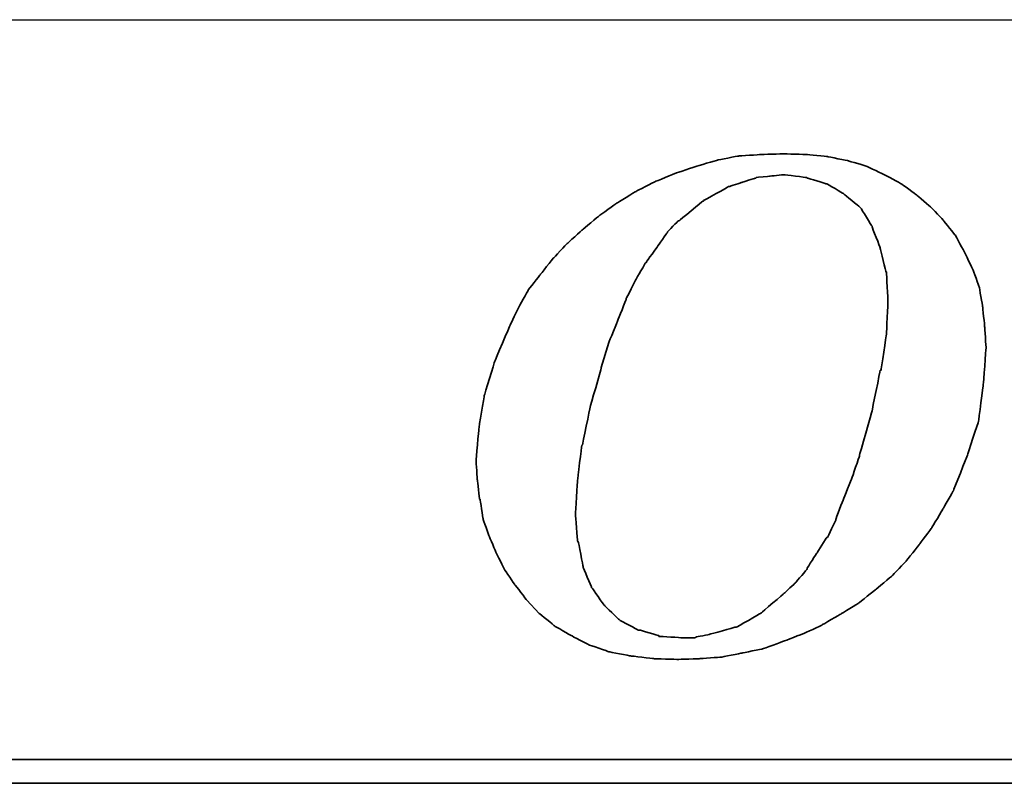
# Model space of a CAD drawing. Header units: millimetres. Extents: x 748 to 1024, y 329 to 423.
# Tile 29 of 47: x 950.31 to 951.78, y 354.89 to 356.03. Entities that reach past the tile are written whole.
import ezdxf

# ---------------------------------------------------------------- set-up
doc = ezdxf.new("R2010")
doc.units = ezdxf.units.MM
doc.header["$LTSCALE"] = 0.15
for name, color, linetype in [('DIM', 4, 'CONTINUOUS'), ('layer 1', 7, 'CONTINUOUS'), ('OUT', 3, 'CONTINUOUS')]:
    doc.layers.add(name, color=color, linetype=linetype)

# ---------------------------------------------------------------- blocks, each defined once
blk = doc.blocks.new('TBI MOTION logo(完整正式版)')
at = {"layer": 'layer 1', "color": 22, "lineweight": 35}
for points, knots in [([(-11.34375, -6.98375), (-11.34375, -6.98375), (-10.91375, -7.43875), (-10.91375, -7.43875), (-10.91375, -7.43875), (-10.91375, -7.43875), (-10.38625, -7.87125), (-10.38625, -7.87125), (-10.38625, -7.87125), (-10.38625, -7.87125), (-9.81125, -8.20375), (-9.81125, -8.20375), (-9.81125, -8.20375), (-9.81125, -8.20375), (-9.21125, -8.51875), (-9.21125, -8.51875), (-9.21125, -8.51875), (-9.21125, -8.51875), (-8.51625, -8.75875), (-8.51625, -8.75875), (-8.51625, -8.75875), (-8.51625, -8.75875), (-7.77125, -8.90375), (-7.77125, -8.90375), (-7.77125, -8.90375), (-7.77125, -8.90375), (-6.97875, -8.99875), (-6.97875, -8.99875), (-6.97875, -8.99875), (-6.97875, -8.99875), (-6.14125, -9.02375), (-6.14125, -9.02375), (-6.14125, -9.02375), (-6.14125, -9.02375), (-5.37125, -8.99875), (-5.37125, -8.99875), (-5.37125, -8.99875), (-5.37125, -8.99875), (-4.65375, -8.94875), (-4.65375, -8.94875), (-4.65375, -8.94875), (-4.65375, -8.94875), (-3.93375, -8.80625), (-3.93375, -8.80625), (-3.93375, -8.80625), (-3.93375, -8.80625), (-3.21375, -8.66375), (-3.21375, -8.66375), (-3.21375, -8.66375), (-3.21375, -8.66375), (-2.49375, -8.39875), (-2.49375, -8.39875), (-2.49375, -8.39875), (-2.49375, -8.39875), (-1.79875, -8.13375), (-1.79875, -8.13375), (-1.79875, -8.13375), (-1.79875, -8.13375), (-1.17375, -7.84375), (-1.17375, -7.84375), (-1.17375, -7.84375), (-1.17375, -7.84375), (-0.52375, -7.46375), (-0.52375, -7.46375), (-0.52375, -7.46375), (-0.52375, -7.46375), (0.10124, -7.07875), (0.10124, -7.07875), (0.10124, -7.07875), (0.10124, -7.07875), (0.67625, -6.62375), (0.67625, -6.62375), (0.67625, -6.62375), (0.67625, -6.62375), (1.24874, -6.14375), (1.24874, -6.14375), (1.24874, -6.14375), (1.24874, -6.14375), (1.72874, -5.64125), (1.72874, -5.64125), (1.72874, -5.64125), (1.72874, -5.64125), (2.18624, -5.06375), (2.18624, -5.06375), (2.18624, -5.06375), (2.18624, -5.06375), (2.61625, -4.48874), (2.61625, -4.48874), (2.61625, -4.48874), (2.61625, -4.48874), (3.00125, -3.83874), (3.00125, -3.83874), (3.00125, -3.83874), (3.00125, -3.83874), (3.36124, -3.21374), (3.36124, -3.21374), (3.36124, -3.21374), (3.36124, -3.21374), (3.84374, -1.99125), (3.84374, -1.99125), (3.84374, -1.99125), (3.84374, -1.99125), (4.22625, -0.81875), (4.22625, -0.81875), (4.22625, -0.81875), (4.22625, -0.81875), (4.39125, 0.45624), (4.39125, 0.45624), (4.39125, 0.45624), (4.39125, 0.45624), (4.48874, 1.70124), (4.48874, 1.70124), (4.48874, 1.70124), (4.48874, 1.70124), (4.43874, 2.44625), (4.43874, 2.44625), (4.43874, 2.44625), (4.43874, 2.44625), (4.36874, 3.14125), (4.36874, 3.14125), (4.36874, 3.14125), (4.36874, 3.14125), (4.25125, 3.81125), (4.25125, 3.81125), (4.25125, 3.81125), (4.25125, 3.81125), (4.03124, 4.41125), (4.03124, 4.41125), (4.03124, 4.41125), (4.03124, 4.41125), (3.74374, 5.01125), (3.74374, 5.01125), (3.74374, 5.01125), (3.74374, 5.01125), (3.43124, 5.58875), (3.43124, 5.58875), (3.43124, 5.58875), (3.43124, 5.58875), (3.02625, 6.09125), (3.02625, 6.09125), (3.02625, 6.09125), (3.02625, 6.09125), (2.59374, 6.54875), (2.59374, 6.54875), (2.59374, 6.54875), (2.59374, 6.54875), (2.09124, 6.98125), (2.09124, 6.98125), (2.09124, 6.98125), (2.09124, 6.98125), (1.56124, 7.36625), (1.56124, 7.36625), (1.56124, 7.36625), (1.56124, 7.36625), (0.98624, 7.67625), (0.98624, 7.67625), (0.98624, 7.67625), (0.98624, 7.67625), (0.38624, 7.96375), (0.38624, 7.96375), (0.38624, 7.96375), (0.38624, 7.96375), (-0.25875, 8.15625), (-0.25875, 8.15625), (-0.25875, 8.15625), (-0.25875, 8.15625), (-0.98125, 8.30125), (-0.98125, 8.30125), (-0.98125, 8.30125), (-0.98125, 8.30125), (-1.70124, 8.37125), (-1.70124, 8.37125), (-1.70124, 8.37125), (-1.70124, 8.37125), (-2.49375, 8.39624), (-2.49375, 8.39624), (-2.49375, 8.39624), (-2.49375, 8.39624), (-3.28625, 8.37125), (-3.28625, 8.37125), (-3.28625, 8.37125), (-3.28625, 8.37125), (-4.05125, 8.32125), (-4.05125, 8.32125), (-4.05125, 8.32125), (-4.05125, 8.32125), (-4.77375, 8.18125), (-4.77375, 8.18125), (-4.77375, 8.18125), (-4.77375, 8.18125), (-5.51625, 7.96375), (-5.51625, 7.96375), (-5.51625, 7.96375), (-5.51625, 7.96375), (-6.21125, 7.72625), (-6.21125, 7.72625), (-6.21125, 7.72625), (-6.21125, 7.72625), (-6.92875, 7.43625), (-6.92875, 7.43625), (-6.92875, 7.43625), (-6.92875, 7.43625), (-7.57875, 7.10125), (-7.57875, 7.10125), (-7.57875, 7.10125), (-7.57875, 7.10125), (-8.24875, 6.69125), (-8.24875, 6.69125), (-8.24875, 6.69125), (-8.24875, 6.69125), (-8.84875, 6.26125), (-8.84875, 6.26125), (-8.84875, 6.26125), (-8.84875, 6.26125), (-9.42625, 5.78125), (-9.42625, 5.78125), (-9.42625, 5.78125), (-9.42625, 5.78125), (-9.95375, 5.30125), (-9.95375, 5.30125), (-9.95375, 5.30125), (-9.95375, 5.30125), (-10.43375, 4.79624), (-10.43375, 4.79624), (-10.43375, 4.79624), (-10.43375, 4.79624), (-10.88875, 4.22125), (-10.88875, 4.22125), (-10.88875, 4.22125), (-10.88875, 4.22125), (-11.29875, 3.69375), (-11.29875, 3.69375), (-11.29875, 3.69375), (-11.29875, 3.69375), (-11.63375, 3.09125), (-11.63375, 3.09125), (-11.63375, 3.09125), (-11.63375, 3.09125), (-11.91875, 2.49625), (-11.91875, 2.49625), (-11.91875, 2.49625), (-11.91875, 2.49625), (-12.44875, 1.24625), (-12.44875, 1.24625), (-12.44875, 1.24625), (-12.44875, 1.24625), (-12.80875, 0.06874), (-12.80875, 0.06874), (-12.80875, 0.06874), (-12.80875, 0.06874), (-12.99875, -1.07875), (-12.99875, -1.07875), (-12.99875, -1.07875), (-12.99875, -1.07875), (-13.09375, -2.18375), (-13.09375, -2.18375), (-13.09375, -2.18375), (-13.09375, -2.18375), (-13.04875, -2.85375), (-13.04875, -2.85375), (-13.04875, -2.85375), (-13.04875, -2.85375), (-12.97375, -3.50375), (-12.97375, -3.50375), (-12.97375, -3.50375), (-12.97375, -3.50375), (-12.95375, -3.50375), (-12.95375, -3.50375), (-12.95375, -3.50375), (-12.95375, -3.50375), (-12.85375, -4.17375), (-12.85375, -4.17375), (-12.85375, -4.17375), (-12.85375, -4.17375), (-12.63875, -4.77624), (-12.63875, -4.77624), (-12.63875, -4.77624), (-12.63875, -4.77624), (-12.39875, -5.35125), (-12.39875, -5.35125), (-12.39875, -5.35125), (-12.39875, -5.35125), (-12.11375, -5.92875), (-12.11375, -5.92875), (-12.11375, -5.92875), (-12.11375, -5.92875), (-11.75375, -6.45375), (-11.75375, -6.45375), (-11.75375, -6.45375), (-11.75375, -6.45375), (-11.34375, -6.98375), (-11.34375, -6.98375)], [0, 0, 0, 0, 0.01369863, 0.01369863, 0.01369863, 0.01369864, 0.02739726, 0.02739726, 0.02739726, 0.02739727, 0.04109589, 0.04109589, 0.04109589, 0.0410959, 0.05479452, 0.05479452, 0.05479452, 0.05479453, 0.06849315, 0.06849315, 0.06849315, 0.06849316, 0.08219178, 0.08219178, 0.08219178, 0.08219179, 0.09589041, 0.09589041, 0.09589041, 0.09589042, 0.10958904, 0.10958904, 0.10958904, 0.10958905, 0.12328767, 0.12328767, 0.12328767, 0.12328768, 0.1369863, 0.1369863, 0.1369863, 0.13698631, 0.15068493, 0.15068493, 0.15068493, 0.15068494, 0.16438356, 0.16438356, 0.16438356, 0.16438357, 0.17808219, 0.17808219, 0.17808219, 0.1780822, 0.19178082, 0.19178082, 0.19178082, 0.19178083, 0.20547945, 0.20547945, 0.20547945, 0.20547946, 0.21917808, 0.21917808, 0.21917808, 0.21917809, 0.23287671, 0.23287671, 0.23287671, 0.23287672, 0.24657534, 0.24657534, 0.24657534, 0.24657535, 0.26027397, 0.26027397, 0.26027397, 0.26027398, 0.2739726, 0.2739726, 0.2739726, 0.27397261, 0.28767123, 0.28767123, 0.28767123, 0.28767124, 0.30136986, 0.30136986, 0.30136986, 0.30136987, 0.31506849, 0.31506849, 0.31506849, 0.3150685, 0.32876712, 0.32876712, 0.32876712, 0.32876713, 0.34246575, 0.34246575, 0.34246575, 0.34246576, 0.35616438, 0.35616438, 0.35616438, 0.35616439, 0.36986301, 0.36986301, 0.36986301, 0.36986302, 0.38356164, 0.38356164, 0.38356164, 0.38356165, 0.39726027, 0.39726027, 0.39726027, 0.39726028, 0.4109589, 0.4109589, 0.4109589, 0.41095891, 0.42465753, 0.42465753, 0.42465753, 0.42465754, 0.43835616, 0.43835616, 0.43835616, 0.43835617, 0.45205479, 0.45205479, 0.45205479, 0.4520548, 0.46575342, 0.46575342, 0.46575342, 0.46575343, 0.47945205, 0.47945205, 0.47945205, 0.47945206, 0.49315068, 0.49315068, 0.49315068, 0.49315069, 0.50684932, 0.50684932, 0.50684932, 0.50684933, 0.52054795, 0.52054795, 0.52054795, 0.52054796, 0.53424658, 0.53424658, 0.53424658, 0.53424659, 0.54794521, 0.54794521, 0.54794521, 0.54794522, 0.56164384, 0.56164384, 0.56164384, 0.56164385, 0.57534247, 0.57534247, 0.57534247, 0.57534248, 0.5890411, 0.5890411, 0.5890411, 0.58904111, 0.60273973, 0.60273973, 0.60273973, 0.60273974, 0.61643836, 0.61643836, 0.61643836, 0.61643837, 0.63013699, 0.63013699, 0.63013699, 0.630137, 0.64383562, 0.64383562, 0.64383562, 0.64383563, 0.65753425, 0.65753425, 0.65753425, 0.65753426, 0.67123288, 0.67123288, 0.67123288, 0.67123289, 0.68493151, 0.68493151, 0.68493151, 0.68493152, 0.69863014, 0.69863014, 0.69863014, 0.69863015, 0.71232877, 0.71232877, 0.71232877, 0.71232878, 0.7260274, 0.7260274, 0.7260274, 0.72602741, 0.73972603, 0.73972603, 0.73972603, 0.73972604, 0.75342466, 0.75342466, 0.75342466, 0.75342467, 0.76712329, 0.76712329, 0.76712329, 0.7671233, 0.78082192, 0.78082192, 0.78082192, 0.78082193, 0.79452055, 0.79452055, 0.79452055, 0.79452056, 0.80821918, 0.80821918, 0.80821918, 0.80821919, 0.82191781, 0.82191781, 0.82191781, 0.82191782, 0.83561644, 0.83561644, 0.83561644, 0.83561645, 0.84931507, 0.84931507, 0.84931507, 0.84931508, 0.8630137, 0.8630137, 0.8630137, 0.86301371, 0.87671233, 0.87671233, 0.87671233, 0.87671234, 0.89041096, 0.89041096, 0.89041096, 0.89041097, 0.90410959, 0.90410959, 0.90410959, 0.9041096, 0.91780822, 0.91780822, 0.91780822, 0.91780823, 0.93150685, 0.93150685, 0.93150685, 0.93150686, 0.94520548, 0.94520548, 0.94520548, 0.94520549, 0.95890411, 0.95890411, 0.95890411, 0.95890412, 0.97260274, 0.97260274, 0.97260274, 0.97260275, 0.98630137, 0.98630137, 0.98630137, 0.98630138, 1, 1, 1, 1]), ([(-8.77875, 1.03124), (-8.77875, 1.03124), (-8.51625, 1.89625), (-8.51625, 1.89625), (-8.51625, 1.89625), (-8.51625, 1.89625), (-8.20375, 2.66375), (-8.20375, 2.66375), (-8.20375, 2.66375), (-8.20375, 2.66375), (-7.91625, 3.38125), (-7.91625, 3.38125), (-7.91625, 3.38125), (-7.91625, 3.38125), (-7.91625, 3.40624), (-7.91625, 3.40624), (-7.91625, 3.40624), (-7.91625, 3.40624), (-7.57875, 4.07624), (-7.57875, 4.07624), (-7.57875, 4.07624), (-7.57875, 4.07624), (-7.24375, 4.65125), (-7.24375, 4.65125), (-7.24375, 4.65125), (-7.24375, 4.65125), (-7.21875, 4.65125), (-7.21875, 4.65125), (-7.21875, 4.65125), (-7.21875, 4.65125), (-7.21875, 4.67624), (-7.21875, 4.67624), (-7.21875, 4.67624), (-7.21875, 4.67624), (-6.83625, 5.20375), (-6.83625, 5.20375), (-6.83625, 5.20375), (-6.83625, 5.20375), (-6.49875, 5.68625), (-6.49875, 5.68625), (-6.49875, 5.68625), (-6.49875, 5.68625), (-6.49875, 5.70625), (-6.49875, 5.70625), (-6.49875, 5.70625), (-6.49875, 5.70625), (-6.11625, 6.09125), (-6.11625, 6.09125), (-6.11625, 6.09125), (-6.11625, 6.09125), (-6.09125, 6.09125), (-6.09125, 6.09125), (-6.09125, 6.09125), (-6.09125, 6.09125), (-5.27375, 6.76625), (-5.27375, 6.76625), (-5.27375, 6.76625), (-5.27375, 6.76625), (-5.24875, 6.76625), (-5.24875, 6.76625), (-5.24875, 6.76625), (-5.24875, 6.76625), (-5.24875, 6.78625), (-5.24875, 6.78625), (-5.24875, 6.78625), (-5.24875, 6.78625), (-4.38875, 7.26624), (-4.38875, 7.26624), (-4.38875, 7.26624), (-4.38875, 7.26624), (-4.36125, 7.26624), (-4.36125, 7.26624), (-4.36125, 7.26624), (-4.36125, 7.26624), (-3.93375, 7.41125), (-3.93375, 7.41125), (-3.93375, 7.41125), (-3.93375, 7.41125), (-3.47375, 7.55625), (-3.47375, 7.55625), (-3.47375, 7.55625), (-3.47375, 7.55625), (-3.45375, 7.55625), (-3.45375, 7.55625), (-3.45375, 7.55625), (-3.45375, 7.55625), (-3.42875, 7.58124), (-3.42875, 7.58124), (-3.42875, 7.58124), (-3.42875, 7.58124), (-2.97375, 7.62625), (-2.97375, 7.62625), (-2.97375, 7.62625), (-2.97375, 7.62625), (-2.49375, 7.67625), (-2.49375, 7.67625), (-2.49375, 7.67625), (-2.49375, 7.67625), (-2.46875, 7.67625), (-2.46875, 7.67625), (-2.46875, 7.67625), (-2.46875, 7.67625), (-1.70124, 7.58124), (-1.70124, 7.58124), (-1.70124, 7.58124), (-1.70124, 7.58124), (-1.67875, 7.55625), (-1.67875, 7.55625), (-1.67875, 7.55625), (-1.67875, 7.55625), (-1.65375, 7.55625), (-1.65375, 7.55625), (-1.65375, 7.55625), (-1.65375, 7.55625), (-1.03125, 7.36625), (-1.03125, 7.36625), (-1.03125, 7.36625), (-1.03125, 7.36625), (-1.00625, 7.36625), (-1.00625, 7.36625), (-1.00625, 7.36625), (-1.00625, 7.36625), (-0.43124, 7.02624), (-0.43124, 7.02624), (-0.43124, 7.02624), (-0.43124, 7.02624), (-0.40625, 7.00624), (-0.40625, 7.00624), (-0.40625, 7.00624), (-0.40625, 7.00624), (0.12124, 6.57124), (0.12124, 6.57124), (0.12124, 6.57124), (0.12124, 6.57124), (0.14624, 6.54875), (0.14624, 6.54875), (0.14624, 6.54875), (0.14624, 6.54875), (0.17124, 6.52375), (0.17124, 6.52375), (0.17124, 6.52375), (0.17124, 6.52375), (0.55625, 5.89875), (0.55625, 5.89875), (0.55625, 5.89875), (0.55625, 5.89875), (0.55625, 5.87625), (0.55625, 5.87625), (0.55625, 5.87625), (0.55625, 5.87625), (0.84124, 5.15625), (0.84124, 5.15625), (0.84124, 5.15625), (0.84124, 5.15625), (0.84124, 5.13125), (0.84124, 5.13125), (0.84124, 5.13125), (0.84124, 5.13125), (1.03624, 4.31875), (1.03624, 4.31875), (1.03624, 4.31875), (1.03624, 4.31875), (1.05624, 4.31875), (1.05624, 4.31875), (1.05624, 4.31875), (1.05624, 4.31875), (1.05624, 4.29125), (1.05624, 4.29125), (1.05624, 4.29125), (1.05624, 4.29125), (1.10625, 3.33125), (1.10625, 3.33125), (1.10625, 3.33125), (1.10625, 3.33125), (1.10625, 3.30875), (1.10625, 3.30875), (1.10625, 3.30875), (1.10625, 3.30875), (1.05624, 2.20624), (1.05624, 2.20624), (1.05624, 2.20624), (1.05624, 2.20624), (1.05624, 2.18124), (1.05624, 2.18124), (1.05624, 2.18124), (1.05624, 2.18124), (0.86624, 0.93624), (0.86624, 0.93624), (0.86624, 0.93624), (0.86624, 0.93624), (0.84124, 0.93624), (0.84124, 0.93624), (0.84124, 0.93624), (0.84124, 0.93624), (0.55625, -0.45874), (0.55625, -0.45874), (0.55625, -0.45874), (0.55625, -0.45874), (0.12124, -1.99125), (0.12124, -1.99125), (0.12124, -1.99125), (0.12124, -1.99125), (0.12124, -2.01874), (0.12124, -2.01874), (0.12124, -2.01874), (0.12124, -2.01874), (-0.13874, -2.78375), (-0.13874, -2.78375), (-0.13874, -2.78375), (-0.13874, -2.78375), (-0.43124, -3.50375), (-0.43124, -3.50375), (-0.43124, -3.50375), (-0.43124, -3.50375), (-0.69375, -4.19875), (-0.69375, -4.19875), (-0.69375, -4.19875), (-0.69375, -4.19875), (-0.69375, -4.22375), (-0.69375, -4.22375), (-0.69375, -4.22375), (-0.69375, -4.22375), (-0.98125, -4.82374), (-0.98125, -4.82374), (-0.98125, -4.82374), (-0.98125, -4.82374), (-1.00625, -4.82374), (-1.00625, -4.82374), (-1.00625, -4.82374), (-1.00625, -4.82374), (-1.33875, -5.35125), (-1.33875, -5.35125), (-1.33875, -5.35125), (-1.33875, -5.35125), (-1.67875, -5.87875), (-1.67875, -5.87875), (-1.67875, -5.87875), (-1.67875, -5.87875), (-1.67875, -5.90375), (-1.67875, -5.90375), (-1.67875, -5.90375), (-1.67875, -5.90375), (-2.05875, -6.35875), (-2.05875, -6.35875), (-2.05875, -6.35875), (-2.05875, -6.35875), (-2.08375, -6.38375), (-2.08375, -6.38375), (-2.08375, -6.38375), (-2.08375, -6.38375), (-2.46875, -6.74375), (-2.46875, -6.74375), (-2.46875, -6.74375), (-2.46875, -6.74375), (-3.25875, -7.41625), (-3.25875, -7.41625), (-3.25875, -7.41625), (-3.25875, -7.41625), (-3.28625, -7.43875), (-3.28625, -7.43875), (-3.28625, -7.43875), (-3.28625, -7.43875), (-4.12375, -7.91875), (-4.12375, -7.91875), (-4.12375, -7.91875), (-4.12375, -7.91875), (-4.14875, -7.91875), (-4.14875, -7.91875), (-4.14875, -7.91875), (-4.14875, -7.91875), (-4.17125, -7.91875), (-4.17125, -7.91875), (-4.17125, -7.91875), (-4.17125, -7.91875), (-5.03375, -8.15875), (-5.03375, -8.15875), (-5.03375, -8.15875), (-5.03375, -8.15875), (-5.51625, -8.25625), (-5.51625, -8.25625), (-5.51625, -8.25625), (-5.51625, -8.25625), (-5.54125, -8.27875), (-5.54125, -8.27875), (-5.54125, -8.27875), (-5.54125, -8.27875), (-5.56375, -8.27875), (-5.56375, -8.27875), (-5.56375, -8.27875), (-5.56375, -8.27875), (-5.99625, -8.27875), (-5.99625, -8.27875), (-5.99625, -8.27875), (-5.99625, -8.27875), (-6.76375, -8.23125), (-6.76375, -8.23125), (-6.76375, -8.23125), (-6.76375, -8.23125), (-6.78875, -8.23125), (-6.78875, -8.23125), (-6.78875, -8.23125), (-6.78875, -8.23125), (-6.78875, -8.20375), (-6.78875, -8.20375), (-6.78875, -8.20375), (-6.78875, -8.20375), (-7.45875, -8.01375), (-7.45875, -8.01375), (-7.45875, -8.01375), (-7.45875, -8.01375), (-7.48375, -8.01375), (-7.48375, -8.01375), (-7.48375, -8.01375), (-7.48375, -8.01375), (-7.50875, -8.01375), (-7.50875, -8.01375), (-7.50875, -8.01375), (-7.50875, -8.01375), (-8.13125, -7.67875), (-8.13125, -7.67875), (-8.13125, -7.67875), (-8.13125, -7.67875), (-8.15625, -7.65375), (-8.15625, -7.65375), (-8.15625, -7.65375), (-8.15625, -7.65375), (-8.65875, -7.17375), (-8.65875, -7.17375), (-8.65875, -7.17375), (-8.65875, -7.17375), (-8.68375, -7.14875), (-8.68375, -7.14875), (-8.68375, -7.14875), (-8.68375, -7.14875), (-9.08875, -6.57375), (-9.08875, -6.57375), (-9.08875, -6.57375), (-9.08875, -6.57375), (-9.11375, -6.54875), (-9.11375, -6.54875), (-9.11375, -6.54875), (-9.11375, -6.54875), (-9.11375, -6.52875), (-9.11375, -6.52875), (-9.11375, -6.52875), (-9.11375, -6.52875), (-9.40375, -5.85375), (-9.40375, -5.85375), (-9.40375, -5.85375), (-9.40375, -5.85375), (-9.40375, -5.82875), (-9.40375, -5.82875), (-9.40375, -5.82875), (-9.40375, -5.82875), (-9.56875, -4.96875), (-9.56875, -4.96875), (-9.56875, -4.96875), (-9.56875, -4.96875), (-9.59375, -4.94375), (-9.59375, -4.94375), (-9.59375, -4.94375), (-9.59375, -4.94375), (-9.66375, -4.03375), (-9.66375, -4.03375), (-9.66375, -4.03375), (-9.66375, -4.03375), (-9.66375, -4.00875), (-9.66375, -4.00875), (-9.66375, -4.00875), (-9.66375, -4.00875), (-9.59375, -2.85375), (-9.59375, -2.85375), (-9.59375, -2.85375), (-9.59375, -2.85375), (-9.45125, -1.65875), (-9.45125, -1.65875), (-9.45125, -1.65875), (-9.45125, -1.65875), (-9.42625, -1.63375), (-9.42625, -1.63375), (-9.42625, -1.63375), (-9.42625, -1.63375), (-9.16125, -0.33875), (-9.16125, -0.33875), (-9.16125, -0.33875), (-9.16125, -0.33875), (-8.77875, 1.00624), (-8.77875, 1.00624), (-8.77875, 1.00624), (-8.77875, 1.00624), (-8.77875, 1.03124), (-8.77875, 1.03124)], [0, 0, 0, 0, 0.01020408, 0.01020408, 0.01020408, 0.01020409, 0.02040816, 0.02040816, 0.02040816, 0.02040817, 0.03061224, 0.03061224, 0.03061224, 0.03061225, 0.04081633, 0.04081633, 0.04081633, 0.04081634, 0.05102041, 0.05102041, 0.05102041, 0.05102042, 0.06122449, 0.06122449, 0.06122449, 0.0612245, 0.07142857, 0.07142857, 0.07142857, 0.07142858, 0.08163265, 0.08163265, 0.08163265, 0.08163266, 0.09183673, 0.09183673, 0.09183673, 0.09183674, 0.10204082, 0.10204082, 0.10204082, 0.10204083, 0.1122449, 0.1122449, 0.1122449, 0.11224491, 0.12244898, 0.12244898, 0.12244898, 0.12244899, 0.13265306, 0.13265306, 0.13265306, 0.13265307, 0.14285714, 0.14285714, 0.14285714, 0.14285715, 0.15306122, 0.15306122, 0.15306122, 0.15306123, 0.16326531, 0.16326531, 0.16326531, 0.16326532, 0.17346939, 0.17346939, 0.17346939, 0.1734694, 0.18367347, 0.18367347, 0.18367347, 0.18367348, 0.19387755, 0.19387755, 0.19387755, 0.19387756, 0.20408163, 0.20408163, 0.20408163, 0.20408164, 0.21428571, 0.21428571, 0.21428571, 0.21428572, 0.2244898, 0.2244898, 0.2244898, 0.22448981, 0.23469388, 0.23469388, 0.23469388, 0.23469389, 0.24489796, 0.24489796, 0.24489796, 0.24489797, 0.25510204, 0.25510204, 0.25510204, 0.25510205, 0.26530612, 0.26530612, 0.26530612, 0.26530613, 0.2755102, 0.2755102, 0.2755102, 0.27551021, 0.28571429, 0.28571429, 0.28571429, 0.2857143, 0.29591837, 0.29591837, 0.29591837, 0.29591838, 0.30612245, 0.30612245, 0.30612245, 0.30612246, 0.31632653, 0.31632653, 0.31632653, 0.31632654, 0.32653061, 0.32653061, 0.32653061, 0.32653062, 0.33673469, 0.33673469, 0.33673469, 0.3367347, 0.34693878, 0.34693878, 0.34693878, 0.34693879, 0.35714286, 0.35714286, 0.35714286, 0.35714287, 0.36734694, 0.36734694, 0.36734694, 0.36734695, 0.37755102, 0.37755102, 0.37755102, 0.37755103, 0.3877551, 0.3877551, 0.3877551, 0.38775511, 0.39795918, 0.39795918, 0.39795918, 0.39795919, 0.40816327, 0.40816327, 0.40816327, 0.40816328, 0.41836735, 0.41836735, 0.41836735, 0.41836736, 0.42857143, 0.42857143, 0.42857143, 0.42857144, 0.43877551, 0.43877551, 0.43877551, 0.43877552, 0.44897959, 0.44897959, 0.44897959, 0.4489796, 0.45918367, 0.45918367, 0.45918367, 0.45918368, 0.46938776, 0.46938776, 0.46938776, 0.46938777, 0.47959184, 0.47959184, 0.47959184, 0.47959185, 0.48979592, 0.48979592, 0.48979592, 0.48979593, 0.5, 0.5, 0.5, 0.50000001, 0.51020408, 0.51020408, 0.51020408, 0.51020409, 0.52040816, 0.52040816, 0.52040816, 0.52040817, 0.53061224, 0.53061224, 0.53061224, 0.53061225, 0.54081633, 0.54081633, 0.54081633, 0.54081634, 0.55102041, 0.55102041, 0.55102041, 0.55102042, 0.56122449, 0.56122449, 0.56122449, 0.5612245, 0.57142857, 0.57142857, 0.57142857, 0.57142858, 0.58163265, 0.58163265, 0.58163265, 0.58163266, 0.59183673, 0.59183673, 0.59183673, 0.59183674, 0.60204082, 0.60204082, 0.60204082, 0.60204083, 0.6122449, 0.6122449, 0.6122449, 0.61224491, 0.62244898, 0.62244898, 0.62244898, 0.62244899, 0.63265306, 0.63265306, 0.63265306, 0.63265307, 0.64285714, 0.64285714, 0.64285714, 0.64285715, 0.65306122, 0.65306122, 0.65306122, 0.65306123, 0.66326531, 0.66326531, 0.66326531, 0.66326532, 0.67346939, 0.67346939, 0.67346939, 0.6734694, 0.68367347, 0.68367347, 0.68367347, 0.68367348, 0.69387755, 0.69387755, 0.69387755, 0.69387756, 0.70408163, 0.70408163, 0.70408163, 0.70408164, 0.71428571, 0.71428571, 0.71428571, 0.71428572, 0.7244898, 0.7244898, 0.7244898, 0.72448981, 0.73469388, 0.73469388, 0.73469388, 0.73469389, 0.74489796, 0.74489796, 0.74489796, 0.74489797, 0.75510204, 0.75510204, 0.75510204, 0.75510205, 0.76530612, 0.76530612, 0.76530612, 0.76530613, 0.7755102, 0.7755102, 0.7755102, 0.77551021, 0.78571429, 0.78571429, 0.78571429, 0.7857143, 0.79591837, 0.79591837, 0.79591837, 0.79591838, 0.80612245, 0.80612245, 0.80612245, 0.80612246, 0.81632653, 0.81632653, 0.81632653, 0.81632654, 0.82653061, 0.82653061, 0.82653061, 0.82653062, 0.83673469, 0.83673469, 0.83673469, 0.8367347, 0.84693878, 0.84693878, 0.84693878, 0.84693879, 0.85714286, 0.85714286, 0.85714286, 0.85714287, 0.86734694, 0.86734694, 0.86734694, 0.86734695, 0.87755102, 0.87755102, 0.87755102, 0.87755103, 0.8877551, 0.8877551, 0.8877551, 0.88775511, 0.89795918, 0.89795918, 0.89795918, 0.89795919, 0.90816327, 0.90816327, 0.90816327, 0.90816328, 0.91836735, 0.91836735, 0.91836735, 0.91836736, 0.92857143, 0.92857143, 0.92857143, 0.92857144, 0.93877551, 0.93877551, 0.93877551, 0.93877552, 0.94897959, 0.94897959, 0.94897959, 0.9489796, 0.95918367, 0.95918367, 0.95918367, 0.95918368, 0.96938776, 0.96938776, 0.96938776, 0.96938777, 0.97959184, 0.97959184, 0.97959184, 0.97959185, 0.98979592, 0.98979592, 0.98979592, 0.98979593, 1, 1, 1, 1]), ([(75.90875, -9.47875), (75.90875, -9.47875), (75.90875, -12.28625), (75.90875, -12.28625), (75.90875, -12.28625), (75.90875, -12.28625), (75.90875, -12.47875), (75.90875, -12.47875), (75.90875, -12.47875), (75.90875, -12.47875), (75.71625, -12.47875), (75.71625, -12.47875), (75.71625, -12.47875), (75.71625, -12.47875), (-88.32875, -12.47875), (-88.32875, -12.47875), (-88.32875, -12.47875), (-88.32875, -12.47875), (-88.32875, -13.29375), (-88.32875, -13.29375), (-88.32875, -13.29375), (-88.32875, -13.29375), (82.89125, -13.29375), (82.89125, -13.29375), (82.89125, -13.29375), (82.89125, -13.29375), (75.90875, -9.47875), (75.90875, -9.47875)], [0, 0, 0, 0, 0.14285714, 0.14285714, 0.14285714, 0.14285715, 0.28571429, 0.28571429, 0.28571429, 0.2857143, 0.42857143, 0.42857143, 0.42857143, 0.42857144, 0.57142857, 0.57142857, 0.57142857, 0.57142858, 0.71428571, 0.71428571, 0.71428571, 0.71428572, 0.85714286, 0.85714286, 0.85714286, 0.85714287, 1, 1, 1, 1])]:
    blk.add_open_spline(points, degree=3, knots=knots, dxfattribs=at)

msp = doc.modelspace()

# ---------------------------------------------------------------- linework, layer by layer
at = {"layer": 'OUT', "color": 7}
msp.add_line((945.0398, 356.0348), (955.5857, 356.0348), dxfattribs=at)

# ---------------------------------------------------------------- block references
at = {"layer": 'DIM', "color": 7, "xscale": 0.0433753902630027, "yscale": 0.0433753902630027, "zscale": 0.0433753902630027}
msp.add_blockref('TBI MOTION logo(完整正式版)', (951.563, 355.4701), dxfattribs=at)

doc.saveas('drawing.dxf')
